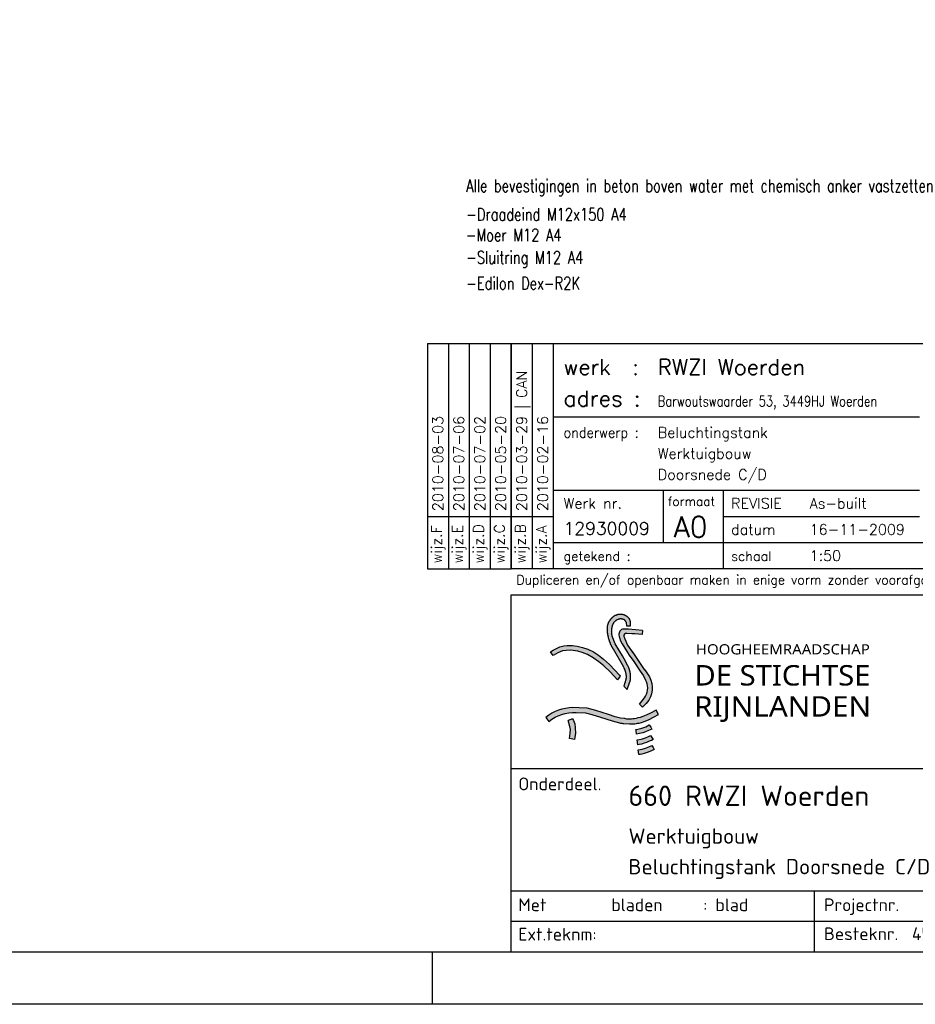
# Model space of a CAD drawing. Extents: x 928609 to 993508, y -1024491 to -979674.
# Tile 34 of 39: x 977790 to 986342, y -1024491 to -1015091. Entities that reach past the tile are written whole.
import ezdxf
from ezdxf.enums import TextEntityAlignment as Align

# ---------------------------------------------------------------- set-up
doc = ezdxf.new("R2010")
doc.units = 0
doc.layers.get('0').update_dxf_attribs({"linetype": 'CONTINUOUS'})
doc.layers.add('KADER', color=1, linetype='CONTINUOUS')
doc.layers.add('TEKST', color=4, linetype='CONTINUOUS')
doc.styles.add('ISOCPEUR', font='isocpeur.ttf', dxfattribs={"height": 2.5})
doc.styles.add('Lucinda Console Unicode', font='L_10646.TTF')
doc.styles.add('MEM', font='simplex')
doc.styles.add('MEM01', font='simplex', dxfattribs={"width": 0.76})
doc.styles.add('MEM011', font='romans.shx', dxfattribs={"width": 0.75})
doc.styles.add('SIMPLEX', font='SIMPLEX')

# ---------------------------------------------------------------- blocks, each defined once
blk = doc.blocks.new('A0_KADER')
at = {"layer": 'KADER'}
blk.add_line((979, 0), (979, 10), dxfattribs=at)
at = {"layer": 'KADER', "color": 110}
blk.add_lwpolyline([(0, 0), (0, 841), (1189, 841), (1189, 0)], close=True, dxfattribs=at)
at = {"layer": 'KADER'}
blk.add_lwpolyline([(10, 10), (1179, 10), (1179, 831), (10, 831)], close=True, dxfattribs=at)
blk = doc.blocks.new('MEM&EWW01')
at = {"layer": 'TEKST'}
for p, q in [((-3620, 860), (-3620, 0)), ((-3540, 860), (-3540, 0)), ((-3540, 580), (-2140, 580)), ((-3540, 300), (-2140, 300)), ((-3120, 300), (-3120, 100)), ((-2890, 300), (-2890, 0)), ((-3700, 200), (-3540, 200)), ((-2890, 200), (-2140, 200)), ((-3540, 100), (0, 100))]:
    blk.add_line(p, q, dxfattribs=at)
blk.add_lwpolyline([(0, 0), (-3700, 0), (-3700, 860), (0, 860)], close=True, dxfattribs=at)
for s, height, style, p in [('werk  :', 60, 'MEM', (-3500, 740)), ('Werk nr.', 40, 'MEM', (-3500, 230)), ('formaat', 34, 'MEM', (-3102, 240)), ('REVISIE', 40, 'SIMPLEX', (-2860, 230)), ('datum  ', 40, 'SIMPLEX', (-2860, 130)), ('getekend :', 36, 'MEM', (-3500, 30)), ('schaal', 36, 'MEM', (-2860, 30))]:
    blk.add_text(s, height=height, dxfattribs=dict(at, style=style)).set_placement(p)
at = {"layer": 'TEKST', "style": 'MEM'}
for s, height, width, p in [('adres :', 60, 1.022, (-3500, 620)), ('onderwerp :', 40, 0.9, (-3500, 500))]:
    blk.add_text(s, height=height, dxfattribs=dict(at, width=width)).set_placement(p)
at = {"layer": 'TEKST', "style": 'SIMPLEX'}
for s, p in [('wijz.B', (-3645, 20)), ('wijz.A', (-3565, 20))]:
    blk.add_text(s, height=40, rotation=90, dxfattribs=at).set_placement(p)
at = {"layer": 'TEKST', "style": 'MEM011', "width": 0.83989}
blk.add_text('Dupliceren en/of openbaar maken in enige vorm zonder voorafgaande schriftelijke toestemming van E.W.W. Technische Bedrijven B.V. is niet toegestaan.', height=36, dxfattribs=at).set_placement((-3680, -60), (-20, -60), align=Align.FIT)
at = {"layer": 'TEKST', "color": 6, "style": 'MEM'}
blk.add_attdef('WERK', (-3140, 740), '', height=60, dxfattribs=at)
at = {"layer": 'TEKST'}
for tag, p, height, style in [('ADRES', (-3140, 620), 40, 'MEM'), ('ONDERWERP_1', (-3140, 500), 40, 'MEM'), ('ONDERWERP_2', (-3140, 420), 40, 'MEM'), ('ONDERWERP_3', (-3140, 340), 40, 'MEM'), ('REVISIE', (-2560, 230), 40, 'SIMPLEX'), ('FORMAAT', (-3080, 120), 80, 'MEM'), ('W', (-3500, 130), 48, 'MEM'), ('DATUM', (-2560, 130), 40, 'SIMPLEX'), ('GETEKEND', (-3140, 30), 40, 'MEM'), ('SCHAAL', (-2560, 30), 40, 'MEM'), ('AANTAL_BLDN', (-1740, 30), 40, 'SIMPLEX'), ('TEKENING_NR', (-1310, 30), 40, 'SIMPLEX'), ('BLADNR', (-800, 30), 40, 'SIMPLEX'), ('CTS_NO', (-320.8, 30), 40, 'SIMPLEX')]:
    blk.add_attdef(tag, p, '', height=height, dxfattribs=dict(at, style=style))
at = {"layer": 'TEKST', "style": 'SIMPLEX'}
for tag, p in [('WIJZ-B', (-3640, 220)), ('WIJZ-A', (-3560, 220))]:
    blk.add_attdef(tag, p, '', height=40, rotation=90, dxfattribs=at)
blk = doc.blocks.new('HDSRKOPA0')
h = blk.add_hatch(color=10)
h.paths.add_polyline_path([(-170.2, 61.94), (-170.21, 62.01), (-170.22, 62.06), (-170.22, 62.09), (-170.24, 62.18), (-170.25, 62.28), (-170.26, 62.36), (-170.26, 62.4), (-170.27, 62.46), (-170.27, 62.51), (-170.27, 62.55), (-170.27, 62.63), (-170.28, 62.74), (-170.28, 62.84), (-170.28, 62.94), (-170.27, 63.02), (-170.27, 63.06), (-170.27, 63.12), (-170.26, 63.16), (-170.26, 63.21), (-170.25, 63.29), (-170.24, 63.39), (-170.24, 63.4), (-170.23, 63.48), (-170.23, 63.51), (-170.22, 63.57), (-170.21, 63.63), (-170.2, 63.66), (-170.18, 63.75), (-170.17, 63.83), (-170.15, 63.9), (-170.13, 64), (-170.11, 64.07), (-170.09, 64.15), (-170.06, 64.22), (-170.03, 64.29), (-170, 64.35), (-169.96, 64.42), (-169.92, 64.49), (-169.88, 64.55), (-169.84, 64.6), (-169.79, 64.67), (-169.75, 64.72), (-169.7, 64.77), (-169.65, 64.82), (-169.6, 64.87), (-169.55, 64.92), (-169.49, 64.97), (-169.43, 65.02), (-169.39, 65.05), (-169.32, 65.1), (-169.25, 65.14), (-169.19, 65.17), (-169.13, 65.2), (-169.05, 65.24), (-168.97, 65.27), (-168.91, 65.3), (-168.83, 65.32), (-168.81, 65.33), (-168.75, 65.34), (-168.69, 65.34), (-168.66, 65.35), (-168.57, 65.35), (-168.47, 65.35), (-168.39, 65.34), (-168.34, 65.34), (-168.3, 65.33), (-168.22, 65.32), (-168.13, 65.3), (-168.08, 65.28), (-168.06, 65.27), (-167.98, 65.25), (-167.91, 65.22), (-167.85, 65.17), (-167.8, 65.12), (-167.75, 65.07), (-167.71, 65.02), (-167.67, 64.97), (-167.66, 64.96), (-167.62, 64.9), (-167.58, 64.84), (-167.55, 64.77), (-167.51, 64.71), (-167.48, 64.63), (-167.45, 64.56), (-167.44, 64.52), (-167.4, 63.97), (-166.59, 63.96), (-166.59, 64.61), (-166.61, 64.7), (-166.61, 64.72), (-166.62, 64.78), (-166.64, 64.85), (-166.65, 64.86), (-166.67, 64.94), (-166.69, 65), (-166.69, 65.02), (-166.72, 65.09), (-166.76, 65.16), (-166.76, 65.17), (-166.79, 65.22), (-166.82, 65.29), (-166.87, 65.35), (-166.91, 65.41), (-166.93, 65.44), (-166.95, 65.47), (-166.99, 65.52), (-167.05, 65.58), (-167.1, 65.63), (-167.15, 65.67), (-167.2, 65.71), (-167.21, 65.72), (-167.26, 65.76), (-167.32, 65.8), (-167.38, 65.84), (-167.45, 65.88), (-167.5, 65.91), (-167.51, 65.92), (-167.58, 65.95), (-167.65, 65.98), (-167.7, 66.01), (-167.72, 66.02), (-167.79, 66.05), (-167.86, 66.07), (-167.94, 66.1), (-168.01, 66.12), (-168.02, 66.12), (-168.1, 66.14), (-168.14, 66.15), (-168.18, 66.16), (-168.26, 66.17), (-168.27, 66.17), (-168.36, 66.18), (-168.38, 66.18), (-168.45, 66.19), (-168.49, 66.19), (-168.55, 66.19), (-168.59, 66.19), (-168.65, 66.19), (-168.69, 66.19), (-168.76, 66.19), (-168.79, 66.19), (-168.87, 66.18), (-168.88, 66.18), (-168.97, 66.17), (-168.99, 66.16), (-169.05, 66.15), (-169.11, 66.14), (-169.14, 66.13), (-169.22, 66.11), (-169.25, 66.1), (-169.29, 66.09), (-169.37, 66.06), (-169.4, 66.05), (-169.44, 66.03), (-169.51, 66), (-169.58, 65.98), (-169.58, 65.97), (-169.65, 65.94), (-169.72, 65.9), (-169.78, 65.87), (-169.8, 65.86), (-169.84, 65.83), (-169.9, 65.79), (-169.96, 65.75), (-170.02, 65.7), (-170.08, 65.66), (-170.13, 65.61), (-170.18, 65.56), (-170.23, 65.51), (-170.28, 65.46), (-170.33, 65.41), (-170.38, 65.35), (-170.43, 65.3), (-170.48, 65.25), (-170.52, 65.19), (-170.57, 65.14), (-170.61, 65.08), (-170.66, 65.02), (-170.7, 64.96), (-170.72, 64.94), (-170.74, 64.9), (-170.78, 64.84), (-170.82, 64.78), (-170.85, 64.72), (-170.87, 64.68), (-170.89, 64.65), (-170.92, 64.58), (-170.96, 64.51), (-170.96, 64.49), (-170.98, 64.44), (-171.01, 64.37), (-171.03, 64.32), (-171.04, 64.29), (-171.07, 64.22), (-171.08, 64.17), (-171.09, 64.14), (-171.11, 64.06), (-171.12, 64.03), (-171.13, 63.98), (-171.15, 63.9), (-171.17, 63.81), (-171.17, 63.77), (-171.18, 63.73), (-171.19, 63.66), (-171.19, 63.64), (-171.2, 63.54), (-171.2, 63.45), (-171.2, 63.44), (-171.21, 63.35), (-171.21, 63.33), (-171.21, 63.25), (-171.2, 63.24), (-171.2, 63.14), (-171.2, 63.14), (-171.19, 63.05), (-171.19, 63.03), (-171.18, 62.95), (-171.18, 62.92), (-171.17, 62.87), (-171.17, 62.81), (-171.17, 62.76), (-171.16, 62.7), (-171.16, 62.67), (-171.15, 62.58), (-171.14, 62.5), (-171.13, 62.47), (-171.12, 62.41), (-171.11, 62.35), (-171.11, 62.32), (-171.09, 62.23), (-171.09, 62.22), (-171.08, 62.15), (-171.07, 62.1), (-171.06, 62.06), (-171.04, 61.98), (-171.04, 61.97), (-171.03, 61.9), (-171.01, 61.84), (-171.01, 61.82), (-170.99, 61.73), (-170.98, 61.71), (-170.97, 61.65), (-170.95, 61.57), (-170.92, 61.49), (-170.91, 61.43), (-170.9, 61.41), (-170.88, 61.34), (-170.87, 61.29), (-170.86, 61.26), (-170.83, 61.18), (-170.82, 61.14), (-170.81, 61.11), (-170.78, 61.03), (-170.77, 60.99), (-170.76, 60.95), (-170.73, 60.88), (-170.71, 60.83), (-170.7, 60.81), (-170.68, 60.73), (-170.65, 60.67), (-170.65, 60.66), (-170.62, 60.59), (-170.59, 60.51), (-170.58, 60.5), (-170.56, 60.44), (-170.53, 60.37), (-170.51, 60.32), (-170.5, 60.3), (-170.47, 60.23), (-170.43, 60.16), (-170.42, 60.14), (-170.4, 60.1), (-170.37, 60.03), (-170.34, 59.96), (-170.33, 59.94), (-170.3, 59.89), (-170.27, 59.83), (-170.23, 59.76), (-170.21, 59.73), (-170.2, 59.69), (-170.16, 59.63), (-170.12, 59.57), (-170.09, 59.5), (-170.05, 59.44), (-170.03, 59.4), (-167.99, 55.91), (-167.88, 55.63), (-167.8, 55.45), (-167.76, 55.35), (-167.73, 55.29), (-167.7, 55.21), (-167.69, 55.18), (-167.67, 55.14), (-167.65, 55.06), (-167.64, 55.03), (-167.62, 54.99), (-167.6, 54.9), (-167.58, 54.83), (-167.56, 54.75), (-167.54, 54.67), (-167.53, 54.62), (-167.52, 54.58), (-167.51, 54.5), (-167.5, 54.4), (-167.49, 54.32), (-167.48, 54.27), (-167.48, 54.22), (-167.47, 54.14), (-167.47, 54.04), (-167.47, 53.94), (-167.47, 53.84), (-167.48, 53.75), (-167.48, 53.72), (-167.48, 53.66), (-167.49, 53.61), (-167.49, 53.57), (-167.5, 53.48), (-167.52, 53.39), (-167.91, 52.09), (-167.23, 51.49), (-166.7, 52.93), (-166.69, 52.97), (-166.68, 53), (-166.67, 53.05), (-166.66, 53.13), (-166.65, 53.14), (-166.64, 53.22), (-166.63, 53.25), (-166.63, 53.31), (-166.62, 53.37), (-166.61, 53.4), (-166.6, 53.48), (-166.6, 53.49), (-166.6, 53.58), (-166.59, 53.59), (-166.59, 53.68), (-166.59, 53.7), (-166.58, 53.77), (-166.58, 53.81), (-166.58, 53.87), (-166.58, 53.91), (-166.58, 53.97), (-166.58, 54.01), (-166.58, 54.07), (-166.58, 54.11), (-166.59, 54.18), (-166.59, 54.2), (-166.59, 54.29), (-166.59, 54.3), (-166.6, 54.39), (-166.6, 54.4), (-166.61, 54.48), (-166.62, 54.51), (-166.62, 54.57), (-166.63, 54.63), (-166.64, 54.66), (-166.65, 54.75), (-166.65, 54.75), (-166.67, 54.83), (-166.68, 54.88), (-166.69, 54.92), (-166.7, 55), (-166.71, 55.01), (-166.72, 55.08), (-166.74, 55.14), (-166.75, 55.16), (-166.77, 55.24), (-166.78, 55.29), (-166.79, 55.31), (-166.82, 55.39), (-166.83, 55.44), (-166.84, 55.47), (-166.87, 55.54), (-166.89, 55.6), (-166.9, 55.61), (-166.93, 55.68), (-166.96, 55.76), (-166.96, 55.77), (-166.99, 55.83), (-167.02, 55.89), (-167.05, 55.96), (-167.09, 56.03), (-167.12, 56.1), (-167.16, 56.16), (-167.17, 56.18), (-167.17, 56.18), (-167.53, 56.88), (-168.19, 58.05), (-169.61, 60.41), (-170.19, 61.9)])
h.paths.add_polyline_path([(-167.35, 62.47), (-166.34, 62.39), (-165.72, 62.35), (-164.33, 62.25), (-164.31, 62.27), (-164.26, 63.04), (-167.01, 63.3), (-167.53, 63.31), (-168.14, 63.28, 0.434377), (-168.81, 61.88), (-168.71, 61.48), (-168.6, 61.16), (-168.23, 60.43), (-167.2, 58.72), (-166.84, 58.18), (-165.94, 56.93), (-164.69, 55.07), (-164.07, 54.12), (-163.63, 53.26, -0.26295), (-163.65, 50.16), (-163.87, 49.82), (-164.3, 49.23), (-164.85, 48.6), (-164.23, 47.99), (-163.52, 48.69), (-163.03, 49.38, 0.309622), (-163.24, 54.51), (-163.56, 54.95), (-163.85, 55.35), (-163.89, 55.41), (-166.22, 58.79), (-167.16, 60.14), (-167.74, 61.37), (-167.89, 61.89, -0.542116)])
h.paths.add_polyline_path([(-172.86, 58.2), (-173.89, 58.83), (-175, 59.37), (-176.02, 59.7), (-177.04, 59.98), (-177.98, 60.09), (-179.05, 60.09), (-179.68, 60.02), (-180.44, 59.83), (-181.13, 59.52), (-181.79, 59.2), (-182.27, 58.87), (-181.74, 58.11), (-180.83, 58.67), (-179.92, 59.04), (-179.22, 59.11), (-178.35, 59.15), (-177.83, 59.13), (-176.93, 58.98), (-176.09, 58.74), (-175.04, 58.31), (-173.91, 57.65), (-172.78, 56.87), (-171.86, 56.09), (-170.51, 54.85), (-169.12, 53.37), (-168.62, 54.07), (-168.77, 54.26), (-169.67, 55.24), (-170.73, 56.39), (-171.89, 57.39)])
h = blk.add_hatch(color=150)
h.paths.add_polyline_path([(-162.08, 46.05), (-161.08, 46.56), (-161.56, 47.4), (-161.6, 47.38), (-162.69, 46.83), (-163.37, 46.5), (-163.5, 46.42), (-163.56, 46.4), (-164.21, 46.15), (-164.7, 45.98), (-165.14, 45.87, -0.039853), (-166.43, 45.65), (-166.45, 45.65), (-166.8, 45.65), (-167.31, 45.67), (-167.73, 45.74), (-168.58, 45.85), (-169.64, 46.09), (-170.93, 46.54), (-173.42, 47.34), (-175.11, 47.77), (-176.66, 47.89), (-177.88, 47.91), (-177.93, 47.91, 0.167178), (-183.19, 45.99), (-182.59, 45.2, -0.18385), (-177.26, 46.98), (-175.45, 46.86), (-174.16, 46.56), (-173.8, 46.44), (-173.55, 46.37), (-172.51, 46.05), (-170.19, 45.31), (-168.75, 44.9, 0.022018), (-167.88, 44.79), (-166.77, 44.7), (-165.72, 44.75), (-165.4, 44.79), (-165.22, 44.83), (-164.98, 44.87), (-164.42, 44.99), (-163.73, 45.27), (-162.94, 45.6)])
h.paths.add_polyline_path([(-163.04, 43.4), (-162.42, 43.71), (-162.61, 44.04), (-162.92, 44.52), (-163.62, 44.16), (-164.41, 43.87), (-165.42, 43.64), (-165.53, 43.62), (-165.53, 43.62), (-165.5, 43.37), (-165.41, 42.72), (-164.81, 42.8), (-164.19, 42.94), (-163.66, 43.13)])
h.paths.add_polyline_path([(-162.52, 41.47), (-162.48, 41.49), (-162.17, 41.67), (-162.65, 42.47), (-163.09, 42.26), (-163.69, 41.99), (-164.43, 41.74), (-165.29, 41.56), (-165.16, 40.61), (-164.93, 40.65), (-164.44, 40.77), (-163.9, 40.93), (-163.41, 41.09), (-163.37, 41.11)])
h.paths.add_polyline_path([(-162.34, 39.49), (-161.94, 39.7), (-162.15, 40.1), (-162.42, 40.51), (-163.02, 40.23), (-163.65, 39.97), (-164.3, 39.78), (-165.04, 39.63), (-165.09, 39.57), (-164.97, 38.69), (-164.73, 38.7), (-164.41, 38.78), (-163.91, 38.88), (-163.33, 39.09), (-162.84, 39.27)])
blk.add_hatch(color=10).paths.add_polyline_path([(-177.44, 43.93), (-177.55, 44.75), (-177.79, 45.37), (-177.96, 45.72), (-178.84, 45.37), (-178.47, 44.21), (-178.4, 43.63), (-178.43, 42.88), (-178.58, 41.82), (-177.59, 41.66), (-177.52, 42.03), (-177.42, 42.91)])
at = {"color": 5}
for p, q in [((-190, 0), (-190, 70)), ((-190, 70), (0, 70)), ((-190, 36), (0, 36)), ((-190, 0), (0, 0))]:
    blk.add_line(p, q, dxfattribs=at)
at = {"color": 10}
for p, q in [((-164.33, 62.25), (-164.31, 62.27)), ((-177.96, 45.72), (-178.84, 45.37)), ((-178.47, 44.21), (-178.84, 45.37)), ((-177.96, 45.72), (-177.79, 45.37)), ((-177.79, 45.37), (-177.55, 44.75)), ((-177.55, 44.75), (-177.44, 43.93)), ((-178.58, 41.82), (-178.43, 42.88)), ((-178.4, 43.63), (-178.47, 44.21)), ((-178.43, 42.88), (-178.4, 43.63)), ((-177.42, 42.91), (-177.52, 42.03)), ((-177.44, 43.93), (-177.42, 42.91)), ((-177.59, 41.66), (-178.58, 41.82)), ((-177.52, 42.03), (-177.59, 41.66))]:
    blk.add_line(p, q, dxfattribs=at)
at = {"color": 150}
for p, q in [((-165.53, 43.62), (-165.53, 43.62)), ((-165.09, 39.57), (-165.04, 39.63))]:
    blk.add_line(p, q, dxfattribs=at)
at = {"color": 1}
for p, q in [((-190, 12), (0, 12)), ((-130.5, 0), (-130.5, 12)), ((-190, 6), (-71, 6))]:
    blk.add_line(p, q, dxfattribs=at)
at = {"color": 10}
blk.add_lwpolyline([(-167.51, 53.4), (-167.91, 52.09), (-167.23, 51.49), (-166.7, 52.93), (-166.69, 52.97), (-166.68, 53), (-166.67, 53.05), (-166.66, 53.13), (-166.65, 53.14), (-166.64, 53.22), (-166.63, 53.25), (-166.63, 53.31), (-166.62, 53.37), (-166.61, 53.4), (-166.6, 53.48), (-166.6, 53.49), (-166.6, 53.58), (-166.59, 53.59), (-166.59, 53.68), (-166.59, 53.7), (-166.58, 53.77), (-166.58, 53.81), (-166.58, 53.87), (-166.58, 53.91), (-166.58, 53.97), (-166.58, 54.01), (-166.58, 54.07), (-166.58, 54.11), (-166.59, 54.18), (-166.59, 54.2), (-166.59, 54.29), (-166.59, 54.3), (-166.6, 54.39), (-166.6, 54.4), (-166.61, 54.48), (-166.62, 54.51), (-166.62, 54.57), (-166.63, 54.63), (-166.64, 54.66), (-166.65, 54.75), (-166.65, 54.75), (-166.67, 54.83), (-166.68, 54.88), (-166.69, 54.92), (-166.7, 55), (-166.71, 55.01), (-166.72, 55.08), (-166.74, 55.14), (-166.75, 55.16), (-166.77, 55.24), (-166.78, 55.29), (-166.79, 55.31), (-166.82, 55.39), (-166.83, 55.44), (-166.84, 55.47), (-166.87, 55.54), (-166.89, 55.6), (-166.9, 55.61), (-166.93, 55.68), (-166.96, 55.76), (-166.96, 55.77), (-166.99, 55.83), (-167.02, 55.89), (-167.05, 55.96), (-167.09, 56.03), (-167.12, 56.1), (-167.16, 56.16), (-167.17, 56.18), (-167.17, 56.18), (-167.53, 56.88), (-168.19, 58.05), (-169.61, 60.41), (-170.19, 61.9), (-170.2, 61.92), (-170.2, 61.94), (-170.21, 62.01), (-170.22, 62.06), (-170.22, 62.09), (-170.24, 62.18), (-170.24, 62.18), (-170.25, 62.27), (-170.25, 62.29), (-170.26, 62.36), (-170.26, 62.4), (-170.27, 62.46), (-170.27, 62.51), (-170.27, 62.55), (-170.27, 62.62), (-170.28, 62.65), (-170.28, 62.72), (-170.28, 62.75), (-170.28, 62.83), (-170.28, 62.85), (-170.28, 62.92), (-170.28, 62.95), (-170.27, 63.02), (-170.27, 63.06), (-170.27, 63.12), (-170.26, 63.16), (-170.26, 63.21), (-170.25, 63.28), (-170.25, 63.3), (-170.24, 63.39), (-170.24, 63.4), (-170.23, 63.48), (-170.23, 63.51), (-170.22, 63.57), (-170.21, 63.63), (-170.2, 63.66), (-170.19, 63.74), (-170.18, 63.75), (-170.17, 63.83), (-170.16, 63.88), (-170.15, 63.91), (-170.13, 63.99), (-170.12, 64.01), (-170.11, 64.07), (-170.09, 64.15), (-170.06, 64.22), (-170.03, 64.29), (-170, 64.34), (-169.99, 64.36), (-169.96, 64.42), (-169.92, 64.49), (-169.88, 64.55), (-169.85, 64.59), (-169.84, 64.61), (-169.79, 64.67), (-169.75, 64.72), (-169.7, 64.77), (-169.65, 64.82), (-169.6, 64.87), (-169.55, 64.92), (-169.49, 64.97), (-169.43, 65.02), (-169.4, 65.04), (-169.38, 65.06), (-169.32, 65.1), (-169.25, 65.14), (-169.19, 65.17), (-169.14, 65.2), (-169.12, 65.21), (-169.05, 65.24), (-168.98, 65.27), (-168.96, 65.28), (-168.91, 65.3), (-168.83, 65.32), (-168.81, 65.33), (-168.75, 65.34), (-168.69, 65.34), (-168.66, 65.35), (-168.58, 65.35), (-168.56, 65.35), (-168.48, 65.35), (-168.45, 65.35), (-168.39, 65.34), (-168.34, 65.34), (-168.3, 65.33), (-168.22, 65.32), (-168.21, 65.32), (-168.13, 65.3), (-168.08, 65.28), (-168.06, 65.27), (-167.98, 65.25), (-167.93, 65.22), (-167.91, 65.22), (-167.85, 65.17), (-167.8, 65.12), (-167.75, 65.07), (-167.71, 65.02), (-167.67, 64.97), (-167.66, 64.96), (-167.62, 64.9), (-167.58, 64.84), (-167.55, 64.77), (-167.52, 64.72), (-167.51, 64.7), (-167.48, 64.63), (-167.45, 64.56), (-167.45, 64.55), (-167.44, 64.52), (-167.4, 63.97), (-166.59, 63.96), (-166.59, 64.61), (-166.61, 64.7), (-166.61, 64.72), (-166.62, 64.78), (-166.64, 64.85), (-166.65, 64.86), (-166.67, 64.94), (-166.69, 65), (-166.69, 65.02), (-166.72, 65.09), (-166.76, 65.16), (-166.76, 65.17), (-166.79, 65.22), (-166.82, 65.29), (-166.87, 65.35), (-166.91, 65.41), (-166.93, 65.44), (-166.95, 65.47), (-166.99, 65.52), (-167.05, 65.58), (-167.1, 65.63), (-167.15, 65.67), (-167.2, 65.71), (-167.21, 65.72), (-167.26, 65.76), (-167.32, 65.8), (-167.38, 65.84), (-167.45, 65.88), (-167.5, 65.91), (-167.51, 65.92), (-167.58, 65.95), (-167.65, 65.98), (-167.7, 66.01), (-167.72, 66.02), (-167.79, 66.05), (-167.86, 66.07), (-167.94, 66.1), (-168.01, 66.12), (-168.02, 66.12), (-168.1, 66.14), (-168.14, 66.15), (-168.18, 66.16), (-168.26, 66.17), (-168.27, 66.17), (-168.36, 66.18), (-168.38, 66.18), (-168.45, 66.19), (-168.49, 66.19), (-168.55, 66.19), (-168.59, 66.19), (-168.65, 66.19), (-168.69, 66.19), (-168.76, 66.19), (-168.79, 66.19), (-168.87, 66.18), (-168.88, 66.18), (-168.97, 66.17), (-168.99, 66.16), (-169.05, 66.15), (-169.11, 66.14), (-169.14, 66.13), (-169.22, 66.11), (-169.25, 66.1), (-169.29, 66.09), (-169.37, 66.06), (-169.4, 66.05), (-169.44, 66.03), (-169.51, 66), (-169.58, 65.98), (-169.58, 65.97), (-169.65, 65.94), (-169.72, 65.9), (-169.78, 65.87), (-169.8, 65.86), (-169.84, 65.83), (-169.9, 65.79), (-169.96, 65.75), (-170.02, 65.7), (-170.08, 65.66), (-170.13, 65.61), (-170.18, 65.56), (-170.23, 65.51), (-170.28, 65.46), (-170.33, 65.41), (-170.38, 65.35), (-170.43, 65.3), (-170.48, 65.25), (-170.52, 65.19), (-170.57, 65.14), (-170.61, 65.08), (-170.66, 65.02), (-170.7, 64.96), (-170.72, 64.94), (-170.74, 64.9), (-170.78, 64.84), (-170.82, 64.78), (-170.85, 64.72), (-170.87, 64.68), (-170.89, 64.65), (-170.92, 64.58), (-170.96, 64.51), (-170.96, 64.49), (-170.98, 64.44), (-171.01, 64.37), (-171.03, 64.32), (-171.04, 64.29), (-171.07, 64.22), (-171.08, 64.17), (-171.09, 64.14), (-171.11, 64.06), (-171.12, 64.03), (-171.13, 63.98), (-171.15, 63.9), (-171.17, 63.81), (-171.17, 63.77), (-171.18, 63.73), (-171.19, 63.66), (-171.19, 63.64), (-171.2, 63.54), (-171.2, 63.45), (-171.2, 63.44), (-171.21, 63.35), (-171.21, 63.33), (-171.21, 63.25), (-171.2, 63.24), (-171.2, 63.14), (-171.2, 63.14), (-171.19, 63.05), (-171.19, 63.03), (-171.18, 62.95), (-171.18, 62.92), (-171.17, 62.87), (-171.17, 62.81), (-171.17, 62.76), (-171.16, 62.7), (-171.16, 62.67), (-171.15, 62.58), (-171.14, 62.5), (-171.13, 62.47), (-171.12, 62.41), (-171.11, 62.35), (-171.11, 62.32), (-171.09, 62.23), (-171.09, 62.22), (-171.08, 62.15), (-171.07, 62.1), (-171.06, 62.06), (-171.04, 61.98), (-171.04, 61.97), (-171.03, 61.9), (-171.01, 61.84), (-171.01, 61.82), (-170.99, 61.73), (-170.98, 61.71), (-170.97, 61.65), (-170.95, 61.57), (-170.92, 61.49), (-170.91, 61.43), (-170.9, 61.41), (-170.88, 61.34), (-170.87, 61.29), (-170.86, 61.26), (-170.83, 61.18), (-170.82, 61.14), (-170.81, 61.11), (-170.78, 61.03), (-170.77, 60.99), (-170.76, 60.95), (-170.73, 60.88), (-170.71, 60.83), (-170.7, 60.81), (-170.68, 60.73), (-170.65, 60.67), (-170.65, 60.66), (-170.62, 60.59), (-170.59, 60.51), (-170.58, 60.5), (-170.56, 60.44), (-170.53, 60.37), (-170.51, 60.32), (-170.5, 60.3), (-170.47, 60.23), (-170.43, 60.16), (-170.42, 60.14), (-170.4, 60.1), (-170.37, 60.03), (-170.34, 59.96), (-170.33, 59.94), (-170.3, 59.89), (-170.27, 59.83), (-170.23, 59.76), (-170.21, 59.73), (-170.2, 59.69), (-170.16, 59.63), (-170.12, 59.57), (-170.09, 59.5), (-170.05, 59.44), (-170.03, 59.4), (-167.99, 55.91), (-167.88, 55.63), (-167.8, 55.45), (-167.76, 55.36), (-167.76, 55.35), (-167.73, 55.29), (-167.7, 55.21), (-167.69, 55.18), (-167.67, 55.14), (-167.65, 55.06), (-167.64, 55.03), (-167.62, 54.99), (-167.6, 54.91), (-167.59, 54.88), (-167.58, 54.83), (-167.56, 54.75), (-167.54, 54.67), (-167.53, 54.62), (-167.52, 54.58), (-167.51, 54.5), (-167.51, 54.49), (-167.5, 54.41), (-167.49, 54.38), (-167.49, 54.32), (-167.48, 54.27), (-167.48, 54.22), (-167.48, 54.16), (-167.47, 54.13), (-167.47, 54.05), (-167.47, 54.03), (-167.47, 53.95), (-167.47, 53.93), (-167.47, 53.85), (-167.47, 53.83), (-167.48, 53.75), (-167.48, 53.72), (-167.48, 53.66), (-167.49, 53.61), (-167.49, 53.57), (-167.5, 53.49), (-167.5, 53.48), (-167.52, 53.39)], dxfattribs=at)
for points in [[(-164.24, 63.04), (-167.01, 63.3), (-167.53, 63.31), (-168.14, 63.28, 0.434377), (-168.81, 61.88), (-168.71, 61.48), (-168.6, 61.16), (-168.23, 60.43), (-167.2, 58.72), (-166.84, 58.18), (-165.94, 56.93), (-164.69, 55.07), (-164.07, 54.12), (-163.63, 53.26)], [(-164.26, 63.03), (-164.31, 62.25), (-165.72, 62.35), (-166.34, 62.39), (-167.35, 62.47, 0.542116), (-167.89, 61.89), (-167.74, 61.37), (-167.16, 60.14), (-166.06, 58.57)], [(-166.29, 58.91), (-163.89, 55.41), (-163.85, 55.35), (-163.56, 54.95), (-163.24, 54.51, -0.309622), (-163.03, 49.38), (-163.52, 48.69), (-164.23, 47.99), (-164.85, 48.6), (-164.3, 49.23), (-163.87, 49.82), (-163.65, 50.16, 0.270782), (-163.68, 53.34)]]:
    blk.add_lwpolyline(points, format="xyb", dxfattribs=at)
blk.add_lwpolyline([(-170.51, 54.85), (-171.86, 56.09), (-172.78, 56.87), (-173.91, 57.65), (-175.04, 58.31), (-176.09, 58.74), (-176.93, 58.98), (-177.83, 59.13), (-178.35, 59.15), (-179.22, 59.11), (-179.92, 59.04), (-180.83, 58.67), (-181.74, 58.11), (-182.27, 58.87), (-181.79, 59.2), (-181.13, 59.52), (-180.44, 59.83), (-179.68, 60.02), (-179.05, 60.09), (-177.98, 60.09), (-177.04, 59.98), (-176.02, 59.7), (-175, 59.37), (-173.89, 58.83), (-172.86, 58.2), (-171.89, 57.39), (-170.73, 56.39), (-169.67, 55.24), (-168.77, 54.26), (-168.62, 54.07), (-169.12, 53.37)], close=True, dxfattribs=at)
at = {"color": 150}
for points in [[(-166.43, 45.65), (-166.45, 45.65), (-166.8, 45.65), (-167.31, 45.67), (-167.73, 45.74), (-168.58, 45.85), (-169.64, 46.09), (-170.93, 46.54), (-173.42, 47.34), (-175.11, 47.77), (-176.66, 47.89), (-177.88, 47.91), (-177.93, 47.91, 0.167178), (-183.19, 45.99), (-182.59, 45.2, -0.18385), (-177.26, 46.98), (-175.45, 46.86), (-174.16, 46.56), (-173.8, 46.44), (-173.55, 46.37), (-172.51, 46.05), (-170.19, 45.31), (-168.75, 44.9, 0.022018), (-167.88, 44.79), (-166.77, 44.7), (-165.72, 44.75), (-165.72, 44.75)], [(-161.57, 47.4), (-162.69, 46.83), (-163.37, 46.5), (-163.5, 46.42), (-163.56, 46.4), (-164.21, 46.15), (-164.7, 45.98), (-165.14, 45.87, -0.040935), (-166.46, 45.65)]]:
    blk.add_lwpolyline(points, format="xyb", dxfattribs=at)
for points in [[(-164.98, 44.87), (-164.42, 44.99), (-163.73, 45.27), (-162.94, 45.6), (-162.08, 46.05), (-161.08, 46.56), (-161.56, 47.4), (-161.6, 47.38)], [(-165.72, 44.75), (-165.4, 44.79), (-165.22, 44.83), (-164.89, 44.88)], [(-165.5, 43.37), (-165.53, 43.62), (-165.42, 43.64), (-164.41, 43.87), (-163.62, 44.16), (-162.92, 44.52), (-162.61, 44.04), (-162.42, 43.71), (-163.04, 43.4), (-163.66, 43.13), (-164.19, 42.94), (-164.81, 42.8), (-165.41, 42.72), (-165.5, 43.37)], [(-165.3, 41.56), (-164.43, 41.74), (-163.69, 41.99), (-163.09, 42.26), (-162.65, 42.47), (-162.17, 41.67), (-162.48, 41.49)], [(-162.48, 41.49), (-162.52, 41.47), (-163.37, 41.11), (-163.41, 41.09), (-163.9, 40.93), (-164.44, 40.77), (-164.93, 40.65), (-165.16, 40.61), (-165.29, 41.56)], [(-165.08, 39.62), (-164.3, 39.78), (-163.65, 39.97), (-163.02, 40.23), (-162.42, 40.51), (-162.15, 40.1), (-161.94, 39.7), (-162.34, 39.49), (-162.84, 39.27), (-163.33, 39.09), (-163.91, 38.88), (-164.41, 38.78), (-164.73, 38.7), (-164.97, 38.69), (-165.1, 39.63)]]:
    blk.add_lwpolyline(points, dxfattribs=at)
at = {"color": 1, "style": 'Lucinda Console Unicode', "width": 1.057738}
blk.add_text('HOOGHEEMRAADSCHAP', height=2, dxfattribs=at).set_placement((-153.79, 58.34), (-119.66, 58.34), align=Align.FIT)
at = {"color": 3, "style": 'Lucinda Console Unicode'}
for s, width, p, p2 in [('DE STICHTSE', 1.005262, (-154.07, 52.24), (-119.53, 52.24)), ('RIJNLANDEN', 1.051713, (-154.13, 46.14), (-119.42, 46.14))]:
    blk.add_text(s, height=4, dxfattribs=dict(at, width=width)).set_placement(p, p2, align=Align.FIT)
at = {"color": 7, "linetype": 'Continuous', "style": 'ISOCPEUR'}
for s, p in [('Onderdeel.', (-188.61, 31.7)), ('Met        bladen     : blad ', (-188.61, 7.99)), ('Projectnr.', (-128.65, 7.99)), ('Ext.teknm:', (-188.61, 2.23)), ('Besteknr.', (-128.65, 2.31))]:
    blk.add_text(s, height=2.5, dxfattribs=at).set_placement(p)
at = {"color": 3, "style": 'ISOCPEUR'}
for tag, p in [('RWZI', (-167, 28.63)), ('TEKENINGNR', (-40.81, 1.84))]:
    blk.add_attdef(tag, p, '', height=4, dxfattribs=at)
at = {"color": 1, "style": 'ISOCPEUR'}
for tag, p, height in [('SCHAAL', (-24.17, 25.84), 2.5), ('TEKENAAR', (-59.81, 23), 2), ('DATUM', (-60.08, 15), 2), ('BLADEN', (-180.65, 7.99), 2.5), ('BLADNR', (-142.41, 7.99), 2.5), ('PROJECTNR', (-111.41, 7.99), 2.5), ('EXTTEKNM', (-169.04, 2.23), 2.5), ('BESTEKNR', (-111.41, 2.31), 2.5)]:
    blk.add_attdef(tag, p, '', height=height, dxfattribs=at)
at = {"color": 2, "style": 'ISOCPEUR'}
for tag, p in [('OMSCHRIJVING1', (-167, 21.22)), ('OMSCHRIJVING2', (-167, 15.22)), ('FORMAAT', (-66.44, 1.79))]:
    blk.add_attdef(tag, p, '', height=3, dxfattribs=at)

msp = doc.modelspace()

# ---------------------------------------------------------------- linework, layer by layer
at = {"layer": 'TEKST'}
for p, q in [((981683.288, -1018182.679), (982283.288, -1018182.679)), ((981683.288, -1018182.679), (981683.288, -1020332.679)), ((981883.288, -1018182.679), (981883.288, -1020332.679)), ((982083.288, -1018182.679), (982083.288, -1020332.679)), ((982083.288, -1018182.679), (982483.288, -1018182.679)), ((982283.288, -1018182.679), (982283.288, -1020332.679)), ((982483.288, -1018182.679), (982483.288, -1020332.679)), ((981683.288, -1019832.679), (982283.288, -1019832.679)), ((982083.288, -1019832.679), (982483.288, -1019832.679)), ((981683.288, -1020332.679), (982283.288, -1020332.679)), ((982083.288, -1020332.679), (982483.288, -1020332.679))]:
    msp.add_line(p, q, dxfattribs=at)

# ---------------------------------------------------------------- block references
ref = msp.add_blockref('HDSRKOPA0', (991733.288, -1023990.574), dxfattribs=dict(xscale=48.68421052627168, yscale=48.68421052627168, zscale=48.68421052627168))
ref.add_attrib('OMSCHRIJVING2', 'Beluchtingstank Doorsnede C/D', (983603.234, -1023249.721), dxfattribs={"height": 146.05263, "style": 'ISOCPEUR'})
ref.add_attrib('OMSCHRIJVING1', 'Werktuigbouw', (983603.234, -1022957.616), dxfattribs={"height": 146.05263, "style": 'ISOCPEUR'})
ref.add_attrib('RWZI', '660 RWZI Woerden', (983603.234, -1022596.781), dxfattribs={"color": 3, "height": 194.73684, "style": 'ISOCPEUR'})
ref.add_attrib('BESTEKNR', '4567718', (986309.413, -1023877.995), dxfattribs={"color": 1, "height": 121.7105, "style": 'ISOCPEUR'})
at = {"layer": 'KADER', "xscale": 50, "yscale": 50, "zscale": 50}
msp.add_blockref('A0_KADER', (932783.288, -1024490.574), dxfattribs=at)
at = {"layer": 'TEKST', "color": 6}
ref = msp.add_blockref('MEM&EWW01', (991733.288, -1020332.679), dxfattribs=dict(at, xscale=2.5, yscale=2.5, zscale=2.5))
ref.add_attrib('WERK', 'RWZI Woerden', (983883.288, -1018482.679), dxfattribs={"color": 6, "height": 150, "style": 'MEM'})
ref.add_attrib('ADRES', 'Barwoutswaarder 53, 3449HJ Woerden', (983883.288, -1018782.679), dxfattribs={"height": 100, "style": 'MEM', "width": 0.8})
ref.add_attrib('ONDERWERP_1', 'Beluchtingstank', (983883.288, -1019082.679), dxfattribs={"height": 100, "style": 'MEM'})
ref.add_attrib('ONDERWERP_2', 'Werktuigbouw', (983883.288, -1019282.679), dxfattribs={"height": 100, "style": 'MEM'})
ref.add_attrib('ONDERWERP_3', 'Doorsnede C/D', (983883.288, -1019482.679), dxfattribs={"height": 100, "style": 'MEM'})
ref.add_attrib('W', '12930009', (982983.288, -1020007.679), dxfattribs={"height": 120, "style": 'MEM'})
ref.add_attrib('FORMAAT', 'A0', (984033.288, -1020032.679), dxfattribs={"height": 200, "style": 'MEM'})
ref.add_attrib('SCHAAL', '1:50', (985333.288, -1020257.679), dxfattribs={"height": 100, "style": 'MEM'})
ref.add_attrib('DATUM', '16-11-2009', (985333.288, -1020007.679), dxfattribs={"height": 100, "style": 'SIMPLEX'})
ref.add_attrib('REVISIE', 'As-built', (985333.288, -1019757.679), dxfattribs={"height": 100, "style": 'SIMPLEX'})
ref.add_attrib('WIJZ-A', '2010-02-16', (982833.288, -1019782.679), dxfattribs={"height": 100, "rotation": 90, "style": 'SIMPLEX'})
ref.add_attrib('WIJZ-B', '2010-03-29 | CAN', (982633.288, -1019782.679), dxfattribs={"height": 100, "rotation": 90, "style": 'SIMPLEX'})

# ---------------------------------------------------------------- texts
at = {"layer": 'TEKST', "color": 0, "style": 'MEM01', "width": 0.76}
for s, p in [('Alle bevestigingen in beton boven water met chemisch anker vastzetten', (982053.461, -1016736.182)), ('-Draadeind M12x150 A4', (982053.461, -1017009.788)), ('-Moer M12 A4', (982049.226, -1017206.833)), ('-Sluitring M12 A4', (982053.461, -1017420.735)), ('-Edilon Dex-R2K', (982053.461, -1017667.002))]:
    msp.add_text(s, height=120, dxfattribs=at).set_placement(p)
at = {"layer": 'TEKST', "style": 'SIMPLEX'}
for s, p in [('wijz.D', (982220.788, -1020282.679)), ('wijz.C', (982420.788, -1020282.679)), ('wijz.F', (981820.788, -1020282.679)), ('wijz.E', (982020.788, -1020282.679))]:
    msp.add_text(s, height=100, rotation=90, dxfattribs=at).set_placement(p)
for tag, p in [('2010-08-03', (981833.288, -1019782.679)), ('2010-07-06', (982033.288, -1019782.679)), ('2010-07-02', (982233.288, -1019782.679)), ('2010-05-20', (982433.288, -1019782.679))]:
    msp.add_attdef(tag, p, '', height=100, rotation=90, dxfattribs=at)

doc.saveas('drawing.dxf')
